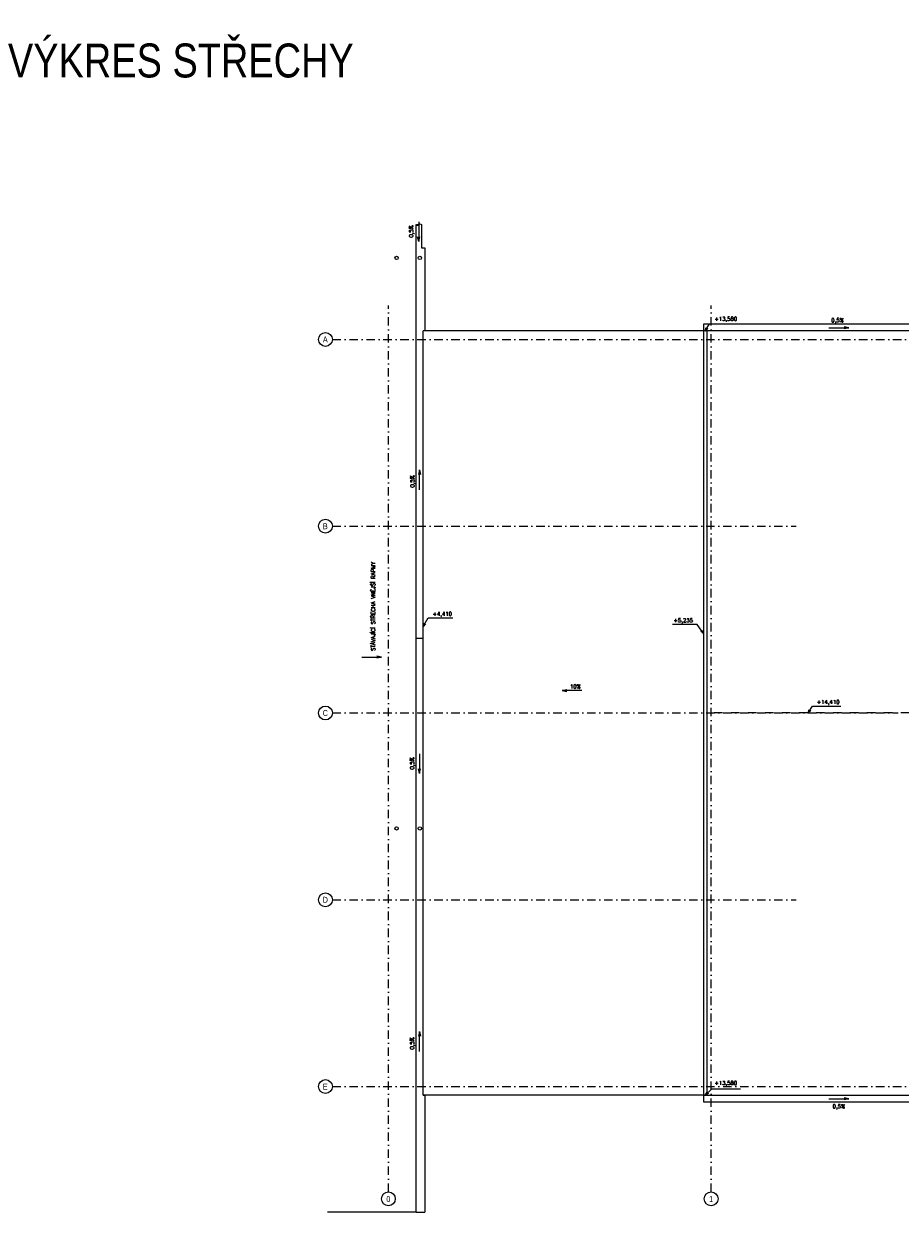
# Model space of a CAD drawing. Header units: millimetres. Extents: x 6435372 to 7248404, y 1559872 to 1886246.
# Tile 51 of 208: x 6756532 to 6782335, y 1766851 to 1801845. Entities that reach past the tile are written whole.
import ezdxf
from ezdxf.enums import TextEntityAlignment as Align

# ---------------------------------------------------------------- set-up
doc = ezdxf.new("R2010")
doc.units = ezdxf.units.MM
doc.linetypes.add('DASHDOT', pattern=[1, 0.5, -0.25, 0, -0.25])
doc.layers.add('matrice DPS', color=122, linetype='Continuous')
doc.styles.add('ARIAL', font='arial.ttf')
doc.styles.get("Standard").update_dxf_attribs({"font": 'romans.shx'})
doc.dimstyles.new('CADKON$7', dxfattribs={"dimscale": 100, "dimtxt": 2.5, "dimasz": 2.5, "dimexe": 1.8, "dimexo": 5, "dimgap": 0.6, "dimtad": 1, "dimrnd": 1, "dimtxsty": 'Standard', "dimblk1": 'OBLIQUE', "dimblk2": 'OBLIQUE', "dimsah": 1, "dimcen": 2.5, "dimadec": 1, "dimazin": 2, "dimtfac": 1, "dimtdec": 4, "dimtix": 1, "dimtmove": 0, "dimatfit": 3, "dimldrblk": 'DOTSMALL', "dimfxl": 5, "dimfxlon": 1, "dimtfill": 1, "dimtolj": 1, "dimarcsym": 0})

# ---------------------------------------------------------------- blocks, each defined once
blk = doc.blocks.new('_Oblique')
at = {"color": 0, "lineweight": -2}
blk.add_line((-0.5, -0.5), (0.5, 0.5), dxfattribs=at)
blk = doc.blocks.new('*U1046')
at = {"linetype": 'ByBlock'}
h = blk.add_hatch(color=0, dxfattribs=at)
h.dxf.hatch_style = 2
edge = h.paths.add_edge_path()
edge.add_arc((37, -28), 46.9, 36.8699, 143.1301)
edge.add_arc((37, 28), 46.9, 216.8699, 323.1301)
at = {"color": 0, "linetype": 'ByBlock', "lineweight": -2}
blk.add_line((0, 0), (1, 0), dxfattribs=at)
blk.add_lwpolyline([(0, 0, 0.5), (75, 0, -0.499975), (150, 0)], format="xyb", dxfattribs=at)

msp = doc.modelspace()

# ---------------------------------------------------------------- linework, layer by layer
at = {"layer": 'matrice DPS'}
for p, q in [((6768086.1, 1766850.7), (6768086.1, 1795932.4)), ((6768158.5, 1796014.1), (6768158.5, 1795432.1)), ((6768236.1, 1795932.4), (6768236.1, 1795245.3)), ((6768158.5, 1795432.1), (6768128, 1795569.5)), ((6768158.5, 1795432.1), (6768189.1, 1795569.5)), ((6768236.1, 1795245.3), (6768335.1, 1795245.3)), ((6768335.1, 1795245.3), (6768335.1, 1792800.7)), ((6776546.2, 1792800.7), (6768285.1, 1792800.7)), ((6768285.1, 1770300.7), (6768285.1, 1792800.7)), ((6818986.2, 1793000.7), (6776546.2, 1793000.7)), ((6776546.2, 1793000.7), (6776546.2, 1792800.7)), ((6818986.2, 1792800.7), (6776546.2, 1792800.7)), ((6776546.2, 1792800.7), (6776546.2, 1770300.7)), ((6776646.2, 1792800.7), (6776646.2, 1770300.7)), ((6780237.5, 1792891.4), (6780819.5, 1792891.4)), ((6780819.5, 1792891.4), (6780682.1, 1792921.9)), ((6780819.5, 1792891.4), (6780682.1, 1792860.8)), ((6768185, 1788708.3), (6768154.5, 1788570.8)), ((6768185, 1788126.2), (6768185, 1788708.3)), ((6768185, 1788708.3), (6768215.6, 1788570.8)), ((6768086.1, 1783750.7), (6768285.1, 1783750.7)), ((6766482.8, 1783197.6), (6767064.9, 1783197.6)), ((6767064.9, 1783197.6), (6766927.4, 1783228.1)), ((6767064.9, 1783197.6), (6766927.4, 1783167.1)), ((6772378.5, 1782209.6), (6772516, 1782240.1)), ((6772960.6, 1782209.6), (6772378.5, 1782209.6)), ((6772378.5, 1782209.6), (6772516, 1782179)), ((6768185, 1780350.7), (6768185, 1779768.6)), ((6768185, 1779768.6), (6768154.5, 1779906.1)), ((6768185, 1779768.6), (6768215.6, 1779906.1)), ((6768185, 1772167.8), (6768154.5, 1772030.3)), ((6768185, 1771585.7), (6768185, 1772167.8)), ((6768185, 1772167.8), (6768215.6, 1772030.3)), ((6776546.2, 1770300.7), (6768285.1, 1770300.7)), ((6768285.1, 1770300.7), (6768315.1, 1770300.7)), ((6768285.1, 1770300.7), (6768335.1, 1770300.7)), ((6768335.1, 1770300.7), (6768335.1, 1766850.7)), ((6776546.2, 1770300.7), (6802046.2, 1770300.7)), ((6776546.2, 1770300.7), (6776546.2, 1770100.7)), ((6776546.2, 1770100.7), (6806551.2, 1770100.7)), ((6780237.5, 1770191.4), (6780819.5, 1770191.4)), ((6780819.5, 1770191.4), (6780682.1, 1770221.9)), ((6780819.5, 1770191.4), (6780682.1, 1770160.8)), ((6768086.1, 1766850.7), (6765471.6, 1766850.7)), ((6768086.1, 1766850.7), (6768335.1, 1766850.7))]:
    msp.add_line(p, q, dxfattribs=at)
at = {"layer": 'matrice DPS', "linetype": 'DASHDOT', "ltscale": 500}
for p, q in [((6767266.2, 1767450.7), (6767266.2, 1793550.7)), ((6776766.2, 1767450.7), (6776766.2, 1793550.7)), ((6765616.6, 1792550.7), (6819766.2, 1792550.7)), ((6765616.6, 1787050.7), (6779273.2, 1787050.7)), ((6765616.6, 1781550.7), (6782273.2, 1781550.7)), ((6782606.2, 1781550.7), (6776646.2, 1781550.7)), ((6765616.6, 1776050.7), (6779273.2, 1776050.7)), ((6765616.6, 1770550.7), (6819766.2, 1770550.7))]:
    msp.add_line(p, q, dxfattribs=at)
at = {"layer": 'matrice DPS'}
for centre, radius in [((6767506.2, 1794950.7), 50), ((6768192.6, 1794950.7), 50), ((6765412.7, 1792550.7), 203.9), ((6765412.7, 1787050.7), 203.9), ((6765412.7, 1781550.7), 203.9), ((6767506.2, 1778150.7), 50), ((6768192.6, 1778150.7), 50), ((6765412.7, 1776050.7), 203.9), ((6765412.7, 1770550.7), 203.9), ((6767266.2, 1767246.8), 203.9), ((6776766.2, 1767246.8), 203.9)]:
    msp.add_circle(centre, radius, dxfattribs=at)

# ---------------------------------------------------------------- block references
msp.add_blockref('*U1046', (6768086.1, 1795932.4), dxfattribs=at)

# ---------------------------------------------------------------- texts
at = {"layer": 'matrice DPS', "style": 'ARIAL', "width": 0.8}
for s, height, p in [('VÝKRES STŘECHY', 1000, (6761156.4, 1800891.8)), ('A', 175, (6765408.6, 1792550.7)), ('B', 175, (6765408.6, 1787050.7)), ('C', 175, (6765408.6, 1781550.7)), ('D', 175, (6765408.6, 1776050.7)), ('E', 175, (6765408.6, 1770550.7)), ('0', 175, (6767266.2, 1767238.4)), ('1', 175, (6776766.2, 1767238.4))]:
    msp.add_text(s, height=height, dxfattribs=at).set_placement(p, align=Align.MIDDLE)
at = {"layer": 'matrice DPS'}
for s, p in [('0,5%', (6767995, 1795547.3)), ('0,5%', (6768030.4, 1788188.4)), ('STÁVAJÍCÍ STŘECHA VNĚJŠÍ RAPMY', (6766874.3, 1783376.1)), ('0,5%', (6768021.5, 1779883.9)), ('0,5%', (6768021.5, 1771640.2))]:
    msp.add_text(s, height=115, rotation=90, dxfattribs=at).set_placement(p)
for s, p in [('0,5%', (6780305, 1793057.5)), ('10%', (6772609.4, 1782274.1)), ('0,5%', (6780344.3, 1769911.2))]:
    msp.add_text(s, height=115, dxfattribs=at).set_placement(p)
at = {"layer": 'matrice DPS', "char_height": 115}
for s, insert, attachment_point in [('+13,580', (6776863.3, 1793064.6), 7), ('+4,410', (6768565.3, 1784378.8), 7), ('+5,235', (6776230.8, 1784186.7), 9), ('+14,410', (6779877.7, 1781782), 7), ('+13,580', (6776863.3, 1770564.6), 7)]:
    msp.add_mtext(s, dxfattribs=dict(at, insert=insert, attachment_point=attachment_point))

# ---------------------------------------------------------------- leaders
at = {"layer": 'matrice DPS', "annotation_type": 0, "has_hookline": 1}
for points, hookline_direction, text_width in [([(6776596.7, 1792800.7), (6776722.2, 1793007.9), (6776822.2, 1793007.9)], 0, 706.4), ([(6768285.1, 1784099.1), (6768435.3, 1784348.8), (6768535.3, 1784348.8)], 0, 596.9), ([(6776546.2, 1783896.1), (6776360.8, 1784156.7), (6776260.8, 1784156.7)], 1, 596.9), ([(6779626.2, 1781550.7), (6779747.7, 1781752), (6779847.7, 1781752)], 0, 706.4), ([(6776596.7, 1770300.7), (6776793.1, 1770480.8), (6776893.1, 1770480.8)], 0, 706.4)]:
    msp.add_leader(points, dimstyle='CADKON$7', override={"dimscale": 50, "dimtxt": 2.3, "dimasz": 2, "dimldrblk": 'Open30'}, dxfattribs=dict(at, hookline_direction=hookline_direction, text_width=text_width))

doc.saveas('drawing.dxf')
